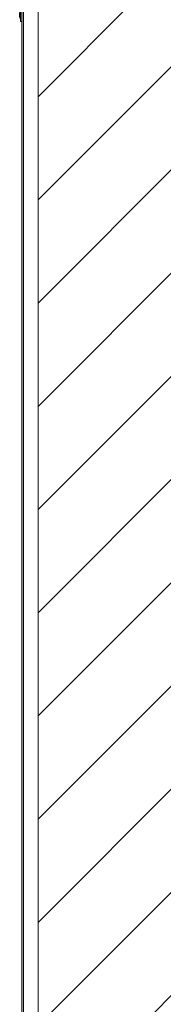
# Model space of a CAD drawing. Header units: metres. Extents: x 2.5 to 42.1, y -73.7 to -48.4.
# Tile 32 of 256: x 11.216 to 11.438, y -60.478 to -58.961. Entities that reach past the tile are written whole.
import ezdxf

# ---------------------------------------------------------------- set-up
doc = ezdxf.new("R2010")
doc.units = ezdxf.units.M
for name, color, linetype, lineweight in [('A-GENM', 7, 'Continuous', 18), ('A-WALL', 7, 'Continuous', 18), ('A-WALL-PATT', 7, 'Continuous', 18)]:
    doc.layers.add(name, color=color, linetype=linetype, lineweight=lineweight)

# ---------------------------------------------------------------- blocks, each defined once
blk = doc.blocks.new('Led_Stripe_11805 - Led_Stripe_11805-8131311-TÉRREO _0_32m')
at = {"layer": 'A-GENM', "color": 253, "true_color": 0xaaaaaa}
for p, q in [((11.21678762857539, -58.95835306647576), (11.21678762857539, -58.94835306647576)), ((11.21778762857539, -58.94835306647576), (11.21678762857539, -58.94835306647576)), ((11.21778762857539, -58.94335306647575), (11.21778762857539, -58.96335306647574)), ((11.21978762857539, -58.94335306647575), (11.21778762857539, -58.94335306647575)), ((11.21978762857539, -58.96335306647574), (11.21978762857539, -58.94335306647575)), ((11.21678762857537, -58.95033412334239), (11.21628762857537, -58.95033412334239)), ((11.21628762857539, -58.95033412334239), (11.21628762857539, -58.95335306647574)), ((11.21678762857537, -58.95033412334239), (11.21628762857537, -58.95033412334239)), ((11.21628762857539, -58.95033412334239), (11.21628762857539, -58.95335306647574)), ((11.21678762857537, -58.95033412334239), (11.21628762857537, -58.95033412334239)), ((11.21628762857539, -58.95033412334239), (11.21628762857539, -58.95335306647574)), ((11.21678762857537, -58.95033412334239), (11.21628762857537, -58.95033412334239)), ((11.21628762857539, -58.95033412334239), (11.21628762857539, -58.95335306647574)), ((11.21678762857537, -58.95033412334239), (11.21628762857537, -58.95033412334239)), ((11.21628762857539, -58.95033412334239), (11.21628762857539, -58.95335306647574)), ((11.21678762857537, -58.95033412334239), (11.21628762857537, -58.95033412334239)), ((11.21628762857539, -58.95033412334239), (11.21628762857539, -58.95335306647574)), ((11.21678762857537, -58.95033412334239), (11.21628762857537, -58.95033412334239)), ((11.21628762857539, -58.95033412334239), (11.21628762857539, -58.95335306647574)), ((11.21678762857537, -58.95033412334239), (11.21628762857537, -58.95033412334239)), ((11.21628762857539, -58.95033412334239), (11.21628762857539, -58.95335306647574)), ((11.21678762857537, -58.95033412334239), (11.21628762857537, -58.95033412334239)), ((11.21628762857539, -58.95033412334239), (11.21628762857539, -58.95335306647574)), ((11.21678762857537, -58.95033412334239), (11.21628762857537, -58.95033412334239)), ((11.21628762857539, -58.95033412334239), (11.21628762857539, -58.95335306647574)), ((11.21678762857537, -58.95033412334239), (11.21628762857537, -58.95033412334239)), ((11.21628762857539, -58.95033412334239), (11.21628762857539, -58.95335306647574)), ((11.21678762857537, -58.95033412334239), (11.21628762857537, -58.95033412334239)), ((11.21628762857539, -58.95033412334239), (11.21628762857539, -58.95335306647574)), ((11.21678762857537, -58.95033412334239), (11.21628762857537, -58.95033412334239)), ((11.21628762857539, -58.95033412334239), (11.21628762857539, -58.95335306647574)), ((11.21678762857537, -58.95033412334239), (11.21628762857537, -58.95033412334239)), ((11.21628762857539, -58.95033412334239), (11.21628762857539, -58.95335306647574)), ((11.21678762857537, -58.95033412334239), (11.21628762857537, -58.95033412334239)), ((11.21628762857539, -58.95033412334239), (11.21628762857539, -58.95335306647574)), ((11.21678762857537, -58.95033412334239), (11.21628762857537, -58.95033412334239)), ((11.21628762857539, -58.95033412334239), (11.21628762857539, -58.95335306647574)), ((11.21678762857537, -58.95033412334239), (11.21628762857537, -58.95033412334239)), ((11.21628762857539, -58.95033412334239), (11.21628762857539, -58.95335306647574)), ((11.21678762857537, -58.95033412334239), (11.21628762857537, -58.95033412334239)), ((11.21628762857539, -58.95033412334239), (11.21628762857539, -58.95335306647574)), ((11.21678762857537, -58.95033412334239), (11.21628762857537, -58.95033412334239)), ((11.21628762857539, -58.95033412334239), (11.21628762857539, -58.95335306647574)), ((11.21678762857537, -58.95033412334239), (11.21628762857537, -58.95033412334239)), ((11.21628762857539, -58.95033412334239), (11.21628762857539, -58.95335306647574)), ((11.21678762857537, -58.95033412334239), (11.21628762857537, -58.95033412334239)), ((11.21628762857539, -58.95033412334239), (11.21628762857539, -58.95335306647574)), ((11.21678762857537, -58.95033412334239), (11.21628762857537, -58.95033412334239)), ((11.21628762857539, -58.95033412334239), (11.21628762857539, -58.95335306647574)), ((11.21678762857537, -58.95033412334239), (11.21628762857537, -58.95033412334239)), ((11.21628762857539, -58.95033412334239), (11.21628762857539, -58.95335306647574)), ((11.21678762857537, -58.95033412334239), (11.21628762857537, -58.95033412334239)), ((11.21628762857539, -58.95033412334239), (11.21628762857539, -58.95335306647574)), ((11.21678762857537, -58.95033412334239), (11.21628762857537, -58.95033412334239)), ((11.21628762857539, -58.95033412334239), (11.21628762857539, -58.95335306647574)), ((11.21678762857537, -58.95033412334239), (11.21628762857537, -58.95033412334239)), ((11.21628762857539, -58.95033412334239), (11.21628762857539, -58.95335306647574)), ((11.21678762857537, -58.95033412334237), (11.21628762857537, -58.95033412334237)), ((11.21628762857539, -58.95033412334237), (11.21628762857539, -58.95335306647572)), ((11.21678762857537, -58.95033412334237), (11.21628762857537, -58.95033412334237)), ((11.21628762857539, -58.95033412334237), (11.21628762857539, -58.95335306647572)), ((11.21678762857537, -58.95033412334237), (11.21628762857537, -58.95033412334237)), ((11.21628762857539, -58.95033412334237), (11.21628762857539, -58.95335306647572)), ((11.21678762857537, -58.95033412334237), (11.21628762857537, -58.95033412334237)), ((11.21628762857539, -58.95033412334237), (11.21628762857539, -58.95335306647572)), ((11.21678762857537, -58.95033412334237), (11.21628762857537, -58.95033412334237)), ((11.21628762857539, -58.95033412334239), (11.21628762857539, -58.95335306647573)), ((11.21678762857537, -58.95033412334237), (11.21628762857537, -58.95033412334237)), ((11.21628762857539, -58.95033412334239), (11.21628762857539, -58.95335306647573)), ((11.21678762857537, -58.95033412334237), (11.21628762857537, -58.95033412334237)), ((11.21628762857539, -58.95033412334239), (11.21628762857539, -58.95335306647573)), ((11.21678762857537, -58.95033412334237), (11.21628762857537, -58.95033412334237)), ((11.21628762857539, -58.95033412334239), (11.21628762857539, -58.95335306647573)), ((11.21678762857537, -58.95033412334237), (11.21628762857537, -58.95033412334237)), ((11.21628762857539, -58.95033412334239), (11.21628762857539, -58.95335306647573)), ((11.21678762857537, -58.95033412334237), (11.21628762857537, -58.95033412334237)), ((11.21628762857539, -58.95033412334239), (11.21628762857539, -58.95335306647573)), ((11.21678762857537, -58.95033412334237), (11.21628762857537, -58.95033412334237)), ((11.21628762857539, -58.95033412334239), (11.21628762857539, -58.95335306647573)), ((11.21678762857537, -58.95033412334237), (11.21628762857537, -58.95033412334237)), ((11.21628762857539, -58.95033412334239), (11.21628762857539, -58.95335306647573)), ((11.21678762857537, -58.95033412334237), (11.21628762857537, -58.95033412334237)), ((11.21628762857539, -58.95033412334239), (11.21628762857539, -58.95335306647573)), ((11.21678762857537, -58.95033412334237), (11.21628762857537, -58.95033412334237)), ((11.21628762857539, -58.95033412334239), (11.21628762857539, -58.95335306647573)), ((11.21678762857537, -58.95033412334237), (11.21628762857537, -58.95033412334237)), ((11.21628762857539, -58.95033412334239), (11.21628762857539, -58.95335306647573)), ((11.21678762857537, -58.95033412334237), (11.21628762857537, -58.95033412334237)), ((11.21628762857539, -58.95033412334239), (11.21628762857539, -58.95335306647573)), ((11.21678762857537, -58.95033412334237), (11.21628762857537, -58.95033412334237)), ((11.21628762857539, -58.95033412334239), (11.21628762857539, -58.95335306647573)), ((11.21678762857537, -58.95033412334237), (11.21628762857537, -58.95033412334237)), ((11.21628762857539, -58.95033412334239), (11.21628762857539, -58.95335306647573)), ((11.21678762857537, -58.95033412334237), (11.21628762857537, -58.95033412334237)), ((11.21628762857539, -58.95033412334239), (11.21628762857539, -58.95335306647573)), ((11.21678762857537, -58.95033412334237), (11.21628762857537, -58.95033412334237)), ((11.21628762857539, -58.95033412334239), (11.21628762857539, -58.95335306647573)), ((11.21678762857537, -58.95033412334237), (11.21628762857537, -58.95033412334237)), ((11.21628762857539, -58.95033412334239), (11.21628762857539, -58.95335306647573)), ((11.21678762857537, -58.95033412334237), (11.21628762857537, -58.95033412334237)), ((11.21628762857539, -58.95033412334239), (11.21628762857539, -58.95335306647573)), ((11.21678762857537, -58.95033412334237), (11.21628762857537, -58.95033412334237)), ((11.21628762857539, -58.95033412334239), (11.21628762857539, -58.95335306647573)), ((11.21678762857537, -58.95033412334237), (11.21628762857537, -58.95033412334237)), ((11.21628762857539, -58.95033412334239), (11.21628762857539, -58.95335306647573)), ((11.21678762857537, -58.95033412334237), (11.21628762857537, -58.95033412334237)), ((11.21628762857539, -58.95033412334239), (11.21628762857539, -58.95335306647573)), ((11.21678762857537, -58.95033412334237), (11.21628762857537, -58.95033412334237)), ((11.21628762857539, -58.95033412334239), (11.21628762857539, -58.95335306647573)), ((11.21678762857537, -58.95033412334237), (11.21628762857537, -58.95033412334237)), ((11.21628762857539, -58.95033412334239), (11.21628762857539, -58.95335306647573)), ((11.21628762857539, -58.95335306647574), (11.21628762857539, -58.95637200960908)), ((11.21628762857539, -58.95335306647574), (11.21628762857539, -58.95637200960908)), ((11.21628762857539, -58.95335306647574), (11.21628762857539, -58.95637200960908)), ((11.21628762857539, -58.95335306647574), (11.21628762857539, -58.95637200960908)), ((11.21628762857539, -58.95335306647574), (11.21628762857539, -58.95637200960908)), ((11.21628762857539, -58.95335306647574), (11.21628762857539, -58.95637200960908)), ((11.21628762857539, -58.95335306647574), (11.21628762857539, -58.95637200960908)), ((11.21628762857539, -58.95335306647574), (11.21628762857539, -58.95637200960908)), ((11.21628762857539, -58.95335306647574), (11.21628762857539, -58.95637200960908)), ((11.21628762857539, -58.95335306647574), (11.21628762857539, -58.95637200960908)), ((11.21628762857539, -58.95335306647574), (11.21628762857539, -58.95637200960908)), ((11.21628762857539, -58.95335306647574), (11.21628762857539, -58.95637200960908)), ((11.21628762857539, -58.95335306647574), (11.21628762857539, -58.95637200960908)), ((11.21628762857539, -58.95335306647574), (11.21628762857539, -58.95637200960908)), ((11.21628762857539, -58.95335306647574), (11.21628762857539, -58.95637200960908)), ((11.21628762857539, -58.95335306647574), (11.21628762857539, -58.95637200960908)), ((11.21628762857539, -58.95335306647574), (11.21628762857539, -58.95637200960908)), ((11.21628762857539, -58.95335306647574), (11.21628762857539, -58.95637200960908)), ((11.21628762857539, -58.95335306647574), (11.21628762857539, -58.95637200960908)), ((11.21628762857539, -58.95335306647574), (11.21628762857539, -58.95637200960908)), ((11.21628762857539, -58.95335306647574), (11.21628762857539, -58.95637200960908)), ((11.21628762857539, -58.95335306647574), (11.21628762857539, -58.95637200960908)), ((11.21628762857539, -58.95335306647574), (11.21628762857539, -58.95637200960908)), ((11.21628762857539, -58.95335306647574), (11.21628762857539, -58.95637200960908)), ((11.21628762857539, -58.95335306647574), (11.21628762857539, -58.95637200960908)), ((11.21628762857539, -58.95335306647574), (11.21628762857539, -58.95637200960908)), ((11.21628762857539, -58.95335306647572), (11.21628762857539, -58.95637200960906)), ((11.21628762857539, -58.95335306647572), (11.21628762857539, -58.95637200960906)), ((11.21628762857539, -58.95335306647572), (11.21628762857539, -58.95637200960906)), ((11.21628762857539, -58.95335306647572), (11.21628762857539, -58.95637200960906)), ((11.21628762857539, -58.95335306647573), (11.21628762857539, -58.95637200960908)), ((11.21628762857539, -58.95335306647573), (11.21628762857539, -58.95637200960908)), ((11.21628762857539, -58.95335306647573), (11.21628762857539, -58.95637200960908)), ((11.21628762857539, -58.95335306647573), (11.21628762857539, -58.95637200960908)), ((11.21628762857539, -58.95335306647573), (11.21628762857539, -58.95637200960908)), ((11.21628762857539, -58.95335306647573), (11.21628762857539, -58.95637200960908)), ((11.21628762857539, -58.95335306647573), (11.21628762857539, -58.95637200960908)), ((11.21628762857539, -58.95335306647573), (11.21628762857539, -58.95637200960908)), ((11.21628762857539, -58.95335306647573), (11.21628762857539, -58.95637200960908)), ((11.21628762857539, -58.95335306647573), (11.21628762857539, -58.95637200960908)), ((11.21628762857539, -58.95335306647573), (11.21628762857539, -58.95637200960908)), ((11.21628762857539, -58.95335306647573), (11.21628762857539, -58.95637200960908)), ((11.21628762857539, -58.95335306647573), (11.21628762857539, -58.95637200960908)), ((11.21628762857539, -58.95335306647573), (11.21628762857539, -58.95637200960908)), ((11.21628762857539, -58.95335306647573), (11.21628762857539, -58.95637200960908)), ((11.21628762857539, -58.95335306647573), (11.21628762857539, -58.95637200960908)), ((11.21628762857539, -58.95335306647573), (11.21628762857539, -58.95637200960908)), ((11.21628762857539, -58.95335306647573), (11.21628762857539, -58.95637200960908)), ((11.21628762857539, -58.95335306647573), (11.21628762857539, -58.95637200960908)), ((11.21628762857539, -58.95335306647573), (11.21628762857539, -58.95637200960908)), ((11.21628762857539, -58.95335306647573), (11.21628762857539, -58.95637200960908)), ((11.21628762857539, -58.95335306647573), (11.21628762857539, -58.95637200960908)), ((11.21628762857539, -58.95335306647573), (11.21628762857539, -58.95637200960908)), ((11.21628762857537, -58.95637200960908), (11.21678762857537, -58.95637200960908)), ((11.21628762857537, -58.95637200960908), (11.21678762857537, -58.95637200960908)), ((11.21628762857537, -58.95637200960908), (11.21678762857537, -58.95637200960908)), ((11.21628762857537, -58.95637200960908), (11.21678762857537, -58.95637200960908)), ((11.21628762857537, -58.95637200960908), (11.21678762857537, -58.95637200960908)), ((11.21628762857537, -58.95637200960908), (11.21678762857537, -58.95637200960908)), ((11.21628762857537, -58.95637200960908), (11.21678762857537, -58.95637200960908)), ((11.21628762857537, -58.95637200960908), (11.21678762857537, -58.95637200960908)), ((11.21628762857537, -58.95637200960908), (11.21678762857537, -58.95637200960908)), ((11.21628762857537, -58.95637200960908), (11.21678762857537, -58.95637200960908)), ((11.21628762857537, -58.95637200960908), (11.21678762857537, -58.95637200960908)), ((11.21628762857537, -58.95637200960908), (11.21678762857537, -58.95637200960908)), ((11.21628762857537, -58.95637200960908), (11.21678762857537, -58.95637200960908)), ((11.21628762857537, -58.95637200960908), (11.21678762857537, -58.95637200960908)), ((11.21628762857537, -58.95637200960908), (11.21678762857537, -58.95637200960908)), ((11.21628762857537, -58.95637200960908), (11.21678762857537, -58.95637200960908)), ((11.21628762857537, -58.95637200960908), (11.21678762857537, -58.95637200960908)), ((11.21628762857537, -58.95637200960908), (11.21678762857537, -58.95637200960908)), ((11.21628762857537, -58.95637200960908), (11.21678762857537, -58.95637200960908)), ((11.21628762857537, -58.95637200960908), (11.21678762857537, -58.95637200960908)), ((11.21628762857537, -58.95637200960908), (11.21678762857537, -58.95637200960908)), ((11.21628762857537, -58.95637200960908), (11.21678762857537, -58.95637200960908)), ((11.21628762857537, -58.95637200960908), (11.21678762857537, -58.95637200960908)), ((11.21628762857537, -58.95637200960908), (11.21678762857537, -58.95637200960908)), ((11.21628762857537, -58.95637200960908), (11.21678762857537, -58.95637200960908)), ((11.21628762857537, -58.95637200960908), (11.21678762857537, -58.95637200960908)), ((11.21628762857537, -58.95637200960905), (11.21678762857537, -58.95637200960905)), ((11.21628762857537, -58.95637200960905), (11.21678762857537, -58.95637200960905)), ((11.21628762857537, -58.95637200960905), (11.21678762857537, -58.95637200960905)), ((11.21628762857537, -58.95637200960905), (11.21678762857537, -58.95637200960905)), ((11.21628762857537, -58.95637200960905), (11.21678762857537, -58.95637200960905)), ((11.21628762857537, -58.95637200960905), (11.21678762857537, -58.95637200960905)), ((11.21628762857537, -58.95637200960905), (11.21678762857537, -58.95637200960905)), ((11.21628762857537, -58.95637200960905), (11.21678762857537, -58.95637200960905)), ((11.21628762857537, -58.95637200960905), (11.21678762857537, -58.95637200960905)), ((11.21628762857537, -58.95637200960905), (11.21678762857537, -58.95637200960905)), ((11.21628762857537, -58.95637200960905), (11.21678762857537, -58.95637200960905)), ((11.21628762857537, -58.95637200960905), (11.21678762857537, -58.95637200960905)), ((11.21628762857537, -58.95637200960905), (11.21678762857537, -58.95637200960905)), ((11.21628762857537, -58.95637200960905), (11.21678762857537, -58.95637200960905)), ((11.21628762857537, -58.95637200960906), (11.21678762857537, -58.95637200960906)), ((11.21628762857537, -58.95637200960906), (11.21678762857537, -58.95637200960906)), ((11.21628762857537, -58.95637200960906), (11.21678762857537, -58.95637200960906)), ((11.21628762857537, -58.95637200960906), (11.21678762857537, -58.95637200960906)), ((11.21628762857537, -58.95637200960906), (11.21678762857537, -58.95637200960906)), ((11.21628762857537, -58.95637200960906), (11.21678762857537, -58.95637200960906)), ((11.21628762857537, -58.95637200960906), (11.21678762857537, -58.95637200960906)), ((11.21628762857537, -58.95637200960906), (11.21678762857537, -58.95637200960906)), ((11.21628762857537, -58.95637200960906), (11.21678762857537, -58.95637200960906)), ((11.21628762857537, -58.95637200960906), (11.21678762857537, -58.95637200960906)), ((11.21628762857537, -58.95637200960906), (11.21678762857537, -58.95637200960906)), ((11.21628762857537, -58.95637200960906), (11.21678762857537, -58.95637200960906)), ((11.21628762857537, -58.95637200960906), (11.21678762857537, -58.95637200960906)), ((11.21678762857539, -58.95835306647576), (11.21778762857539, -58.95835306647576)), ((11.21778762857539, -58.96335306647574), (11.21978762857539, -58.96335306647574))]:
    blk.add_line(p, q, dxfattribs=at)
blk = doc.blocks.new('4 GRE - ESCOLA DE CINEMA E AUDIOVISUAL CINE REX R07_rvt-1-TÉRREO _0_32m')
at = {"layer": 'A-WALL-PATT', "true_color": 0xd4d4d4}
h = blk.add_hatch(dxfattribs=at)
h.set_pattern_fill('FP_9', color=254, style=0, pattern_type=2)
h.set_pattern_definition([(49.99999999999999, (21.555, -62.92899999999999), (0.5465545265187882, -0.04781508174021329), [0.05715, -0.62865]), (355, (21.555, -62.92899999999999), (-0.1057276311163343, 0.5731658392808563), [0.04572, -0.50292]), (100.451, (21.601, -62.933), (0.440827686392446, 0.5253490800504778), [0.04857, -0.53427]), (46.184, (21.555, -62.776), (0.8132373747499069, -0.1261291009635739), [0.08573, -0.9429799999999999]), (96.636, (21.623, -62.787), (0.7122119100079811, 0.7422871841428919), [0.07286000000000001, -0.8014100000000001]), (351.184, (21.555, -62.776), (0.7122166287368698, 0.7422739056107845), [0.06858, -0.75438]), (21, (21.631, -62.81399999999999), (0.4548461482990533, -0.3067949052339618), [0.05715, -0.62865]), (326, (21.631, -62.81399999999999), (0.1854048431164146, 0.5525599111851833), [0.04572, -0.50292]), (71.45100000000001, (21.669, -62.84), (0.6402508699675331, 0.2457631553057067), [0.04857, -0.53427]), (37.50000000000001, (21.555, -62.92899999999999), (0.009260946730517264, 0.2536671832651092), [0.02515, -0.47168, 0.02515, -0.48539, -0.5048199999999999]), (37.50000000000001, (21.555, -62.92899999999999), (0.009260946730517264, 0.2536671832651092), [-1.007, 0.02515, -0.47968]), (7.499999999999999, (21.555, -62.92899999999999), (0.2004558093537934, 0.3005459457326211), [0.02515, -0.26594, 0.02515, -0.46025, -0.1924]), (7.499999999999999, (21.555, -62.92899999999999), (0.2004558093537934, 0.3005459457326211), [-0.7764800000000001, 0.02515, -0.16726]), (327.5, (21.385, -62.92899999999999), (0.4067681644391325, -0.01718819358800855), [0.02515, -0.16535, 0.02515, -0.56921, -0.78867]), (327.5, (21.385, -62.92899999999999), (0.4067681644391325, -0.01718819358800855), [-0.78486, 0.02515, -0.76352]), (317.5, (21.309, -62.92899999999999), (0.4443831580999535, 0.07627942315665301), [0.02515, -0.2225, 0.02515, -0.36957, -0.56007]), (317.5, (21.309, -62.92899999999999), (0.4443831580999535, 0.07627942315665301), [-0.64237, 0.02515, -0.53492])])
h.paths.add_polyline_path([(11.22228762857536, -71.47194224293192), (11.22228762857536, -70.14547817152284), (11.21978762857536, -70.14547817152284), (11.21978762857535, -71.47194224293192)])
h.paths.add_polyline_path([(11.22228762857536, -68.48547817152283), (11.22228762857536, -68.38012227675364), (11.21978762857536, -68.38012227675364), (11.21978762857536, -68.48547817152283)])
h.paths.add_polyline_path([(11.22228762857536, -67.88512227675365), (11.22228762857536, -65.57194224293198), (11.21978762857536, -65.57194224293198), (11.21978762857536, -67.88512227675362)])
h.paths.add_polyline_path([(11.22228762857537, -63.72094754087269), (11.22228762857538, -58.89194224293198), (11.21978762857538, -58.89194224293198), (11.21978762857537, -63.72094754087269)])
h.paths.add_polyline_path([(11.22228762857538, -57.58842525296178), (11.22228762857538, -54.34004163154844), (11.21978762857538, -54.34004163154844), (11.21978762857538, -57.58842525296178)])
h.paths.add_polyline_path([(11.21978762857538, -54.33154163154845), (11.22228762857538, -54.33154163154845), (11.22228762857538, -54.16154163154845), (11.21978762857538, -54.16154163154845), (11.21978762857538, -54.32832896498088)])
h = blk.add_hatch(dxfattribs=at)
h.set_pattern_fill('FP_10', color=254, style=0, pattern_type=2)
h.set_pattern_definition([(45, (21.555, -62.92899999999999), (-0.0795495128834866, 0.0795495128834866), [])])
h.paths.add_polyline_path([(11.69478762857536, -71.49694224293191), (11.69478762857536, -70.14547817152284), (11.24478762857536, -70.14547817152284), (11.24478762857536, -71.49694224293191), (11.4437435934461, -71.49694224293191)])
h.paths.add_polyline_path([(11.28891477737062, -68.48547817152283), (11.69478762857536, -68.48547817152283), (11.69478762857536, -65.57194224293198), (11.24478762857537, -65.57194224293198), (11.24478762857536, -68.48547817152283)])
h.paths.add_polyline_path([(11.24478762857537, -63.72094754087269), (11.69478762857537, -63.72094754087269), (11.69478762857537, -58.89194224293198), (11.24478762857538, -58.89194224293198), (11.24478762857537, -63.63911110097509)])
h.paths.add_polyline_path([(11.24478762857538, -57.58842525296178), (11.69478762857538, -57.58842525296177), (11.69478762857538, -54.16004163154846), (11.24478762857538, -54.16004163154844), (11.24478762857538, -57.4979569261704)])
at = {"layer": 'A-WALL', "color": 253, "true_color": 0xaaaaaa}
for p, q in [((11.21978762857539, -58.89194224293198), (11.21978762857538, -63.72094754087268)), ((11.22228762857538, -63.72094754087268), (11.22228762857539, -58.89194224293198)), ((11.24478762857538, -63.72094754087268), (11.24478762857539, -58.89194224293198))]:
    blk.add_line(p, q, dxfattribs=at)
at = {"layer": 'A-GENM', "color": 253, "lineweight": 18, "true_color": 0xaaaaaa}
blk.add_blockref('Led_Stripe_11805 - Led_Stripe_11805-8131311-TÉRREO _0_32m', (0, 0), dxfattribs=at)

msp = doc.modelspace()

# ---------------------------------------------------------------- block references
at = {"lineweight": 5}
msp.add_blockref('4 GRE - ESCOLA DE CINEMA E AUDIOVISUAL CINE REX R07_rvt-1-TÉRREO _0_32m', (0, 0), dxfattribs=at)

doc.saveas('drawing.dxf')
